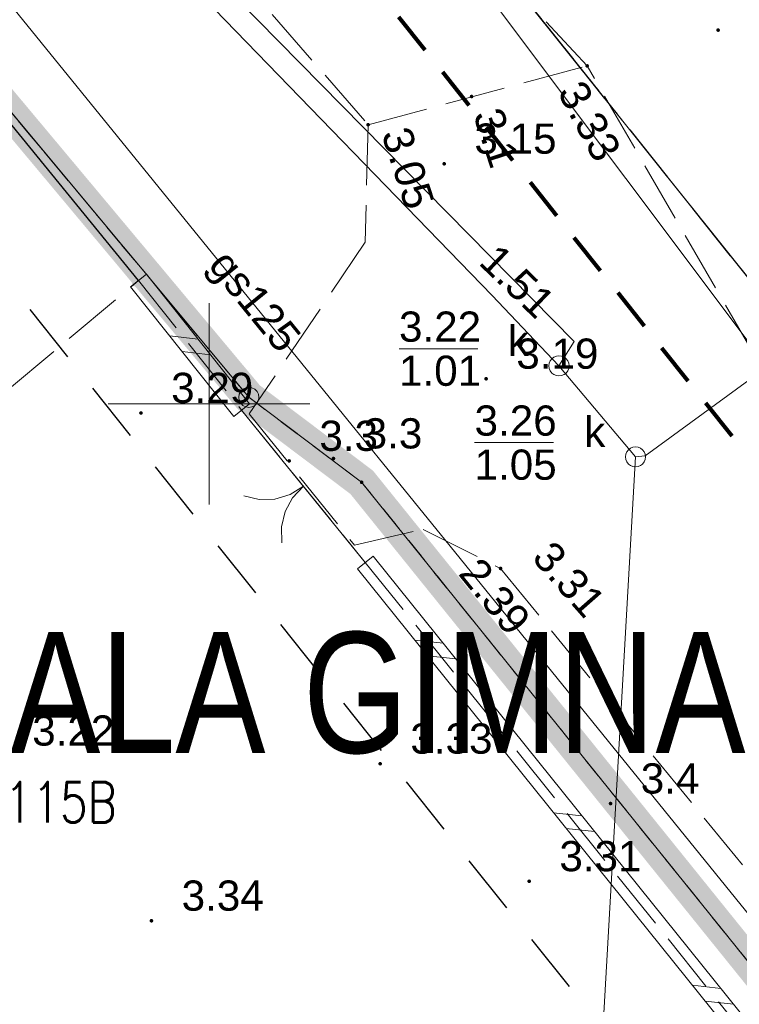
# Model space of a CAD drawing. Extents: x 5474185 to 5474933, y 5916077 to 5916824.
# Tile 220 of 256: x 5474645 to 5474663, y 5916385 to 5916410. Entities that reach past the tile are written whole.
import ezdxf
from ezdxf.enums import TextEntityAlignment as Align

# ---------------------------------------------------------------- set-up
doc = ezdxf.new("R2010")
doc.units = 0
for name, pattern in [('216-500', [2.5, 1.5, -1]), ('DASHDOT', [1, 0.5, -0.25, 0, -0.25]), ('PRZER1-1', [1, 0.5, -0.5]), ('PRZER3-1', [2, 1.5, -0.5]), ('PRZER3-2', [2.5, 1.5, -1])]:
    doc.linetypes.add(name, pattern=pattern)
for name, color, linetype in [('1-GRAN', 5, 'DASHDOT'), ('1-OPIS', 7, 'CONTINUOUS'), ('I-SCIANA', 12, 'CONTINUOUS'), ('w_Opis_PZ_2', 7, 'CONTINUOUS')]:
    doc.layers.add(name, color=color, linetype=linetype)
for name, color, linetype, lineweight in [('GEPPGD', 253, 'CONTINUOUS', 18), ('GESDZI', 253, 'CONTINUOUS', 18), ('GESJOB', 253, 'CONTINUOUS', 35), ('GESKKL', 253, 'CONTINUOUS', 18), ('GESUZY', 253, 'CONTINUOUS', 18), ('GSLDSO', 253, 'CONTINUOUS', 18), ('GSLKBR', 253, 'CONTINUOUS', 18), ('GSLKOG', 253, 'CONTINUOUS', 35), ('GSPWPN', 253, 'CONTINUOUS', 13), ('GSPWPN_O', 253, 'CONTINUOUS', 13), ('GSPWPS', 253, 'CONTINUOUS', 13), ('GSPWPS_O', 253, 'CONTINUOUS', 13), ('GSSKOA', 253, 'CONTINUOUS', 18), ('GULGPR', 254, 'CONTINUOUS', 18), ('GULGPR_O', 254, 'CONTINUOUS', 18), ('GULKPR', 7, 'CONTINUOUS', 18), ('GULTPR', 254, 'CONTINUOUS', 18), ('GUPIWZ', 253, 'CONTINUOUS', 18), ('GUPIWZ_O', 253, 'CONTINUOUS', 18), ('GUPKSD', 61, 'CONTINUOUS', 18), ('GUPPRZ_O', 40, 'CONTINUOUS', 18), ('IS HP zasięg', 251, 'CONTINUOUS', 20), ('Ramka sekcyjna', 253, 'CONTINUOUS', 18), ('Sieć wodociągowa', 253, 'CONTINUOUS', 40)]:
    doc.layers.add(name, color=color, linetype=linetype, lineweight=lineweight)
doc.styles.add('Arial', font='arial.ttf')
doc.styles.get("Standard").update_dxf_attribs({"font": 'simplex.shx'})
doc.styles.add('STYLE3', font='arial.ttf', dxfattribs={"width": 0.8})

msp = doc.modelspace()

# ---------------------------------------------------------------- hatches: boundary and pattern name
at = {"layer": 'GEPPGD'}
msp.add_hatch(color=256, dxfattribs=at).paths.add_polyline_path([(5474653.79, 5916398.005), (5474653.776094, 5916398.007202), (5474653.76355, 5916398.013594), (5474653.753594, 5916398.02355), (5474653.747202, 5916398.036094), (5474653.745, 5916398.05), (5474653.747202, 5916398.063906), (5474653.753594, 5916398.07645), (5474653.76355, 5916398.086406), (5474653.776094, 5916398.092798), (5474653.79, 5916398.095), (5474653.803906, 5916398.092798), (5474653.81645, 5916398.086406), (5474653.826406, 5916398.07645), (5474653.832798, 5916398.063906), (5474653.835, 5916398.05), (5474653.832798, 5916398.036094), (5474653.826406, 5916398.02355), (5474653.81645, 5916398.013594), (5474653.803906, 5916398.007202)])
at = {"layer": 'GSLKOG'}
for points in [[(5474646.177304, 5916405.405897), (5474646.132846, 5916405.41641), (5474646.092623, 5916405.43807), (5474646.059378, 5916405.469403), (5474646.035375, 5916405.508273), (5474646.02225, 5916405.552032), (5474646.020897, 5916405.597696), (5474646.03141, 5916405.642154), (5474646.05307, 5916405.682377), (5474646.084403, 5916405.715622), (5474646.123273, 5916405.739625), (5474646.167032, 5916405.75275), (5474646.212696, 5916405.754103), (5474646.257154, 5916405.74359), (5474646.297377, 5916405.72193), (5474646.330622, 5916405.690597), (5474646.354625, 5916405.651727), (5474646.36775, 5916405.607968), (5474646.369103, 5916405.562304), (5474646.35859, 5916405.517846), (5474646.33693, 5916405.477623), (5474646.305597, 5916405.444378), (5474646.266727, 5916405.420375), (5474646.222968, 5916405.40725)], [(5474646.177304, 5916405.405897), (5474646.132846, 5916405.41641), (5474646.092623, 5916405.43807), (5474646.059378, 5916405.469403), (5474646.035375, 5916405.508273), (5474646.02225, 5916405.552032), (5474646.020897, 5916405.597696), (5474646.03141, 5916405.642154), (5474646.05307, 5916405.682377), (5474646.084403, 5916405.715622), (5474646.123273, 5916405.739625), (5474646.167032, 5916405.75275), (5474646.212696, 5916405.754103), (5474646.257154, 5916405.74359), (5474646.297377, 5916405.72193), (5474646.330622, 5916405.690597), (5474646.354625, 5916405.651727), (5474646.36775, 5916405.607968), (5474646.369103, 5916405.562304), (5474646.35859, 5916405.517846), (5474646.33693, 5916405.477623), (5474646.305597, 5916405.444378), (5474646.266727, 5916405.420375), (5474646.222968, 5916405.40725)], [(5474648.232304, 5916402.885897), (5474648.187846, 5916402.89641), (5474648.147623, 5916402.91807), (5474648.114378, 5916402.949403), (5474648.090375, 5916402.988273), (5474648.07725, 5916403.032032), (5474648.075897, 5916403.077696), (5474648.08641, 5916403.122154), (5474648.10807, 5916403.162377), (5474648.139403, 5916403.195622), (5474648.178273, 5916403.219625), (5474648.222032, 5916403.23275), (5474648.267696, 5916403.234103), (5474648.312154, 5916403.22359), (5474648.352377, 5916403.20193), (5474648.385622, 5916403.170597), (5474648.409625, 5916403.131727), (5474648.42275, 5916403.087968), (5474648.424103, 5916403.042304), (5474648.41359, 5916402.997846), (5474648.39193, 5916402.957623), (5474648.360597, 5916402.924378), (5474648.321727, 5916402.900375), (5474648.277968, 5916402.88725)]]:
    msp.add_hatch(color=256, dxfattribs=at).paths.add_polyline_path(points)
at = {"layer": 'GSPWPN'}
for points in [[(5474662.64, 5916409.235), (5474662.628353, 5916409.236533), (5474662.6175, 5916409.241029), (5474662.60818, 5916409.24818), (5474662.601029, 5916409.2575), (5474662.596533, 5916409.268353), (5474662.595, 5916409.28), (5474662.596533, 5916409.291647), (5474662.601029, 5916409.3025), (5474662.60818, 5916409.31182), (5474662.6175, 5916409.318971), (5474662.628353, 5916409.323467), (5474662.64, 5916409.325), (5474662.651647, 5916409.323467), (5474662.6625, 5916409.318971), (5474662.67182, 5916409.31182), (5474662.678971, 5916409.3025), (5474662.683467, 5916409.291647), (5474662.685, 5916409.28), (5474662.683467, 5916409.268353), (5474662.678971, 5916409.2575), (5474662.67182, 5916409.24818), (5474662.6625, 5916409.241029), (5474662.651647, 5916409.236533)], [(5474656.52, 5916407.585), (5474656.508353, 5916407.586533), (5474656.4975, 5916407.591029), (5474656.48818, 5916407.59818), (5474656.481029, 5916407.6075), (5474656.476533, 5916407.618353), (5474656.475, 5916407.63), (5474656.476533, 5916407.641647), (5474656.481029, 5916407.6525), (5474656.48818, 5916407.66182), (5474656.4975, 5916407.668971), (5474656.508353, 5916407.673467), (5474656.52, 5916407.675), (5474656.531647, 5916407.673467), (5474656.5425, 5916407.668971), (5474656.55182, 5916407.66182), (5474656.558971, 5916407.6525), (5474656.563467, 5916407.641647), (5474656.565, 5916407.63), (5474656.563467, 5916407.618353), (5474656.558971, 5916407.6075), (5474656.55182, 5916407.59818), (5474656.5425, 5916407.591029), (5474656.531647, 5916407.586533)], [(5474653.09, 5916398.595), (5474653.078353, 5916398.596533), (5474653.0675, 5916398.601029), (5474653.05818, 5916398.60818), (5474653.051029, 5916398.6175), (5474653.046533, 5916398.628353), (5474653.045, 5916398.64), (5474653.046533, 5916398.651647), (5474653.051029, 5916398.6625), (5474653.05818, 5916398.67182), (5474653.0675, 5916398.678971), (5474653.078353, 5916398.683467), (5474653.09, 5916398.685), (5474653.101647, 5916398.683467), (5474653.1125, 5916398.678971), (5474653.12182, 5916398.67182), (5474653.128971, 5916398.6625), (5474653.133467, 5916398.651647), (5474653.135, 5916398.64), (5474653.133467, 5916398.628353), (5474653.128971, 5916398.6175), (5474653.12182, 5916398.60818), (5474653.1125, 5916398.601029), (5474653.101647, 5916398.596533)], [(5474651.99, 5916398.535), (5474651.978353, 5916398.536533), (5474651.9675, 5916398.541029), (5474651.95818, 5916398.54818), (5474651.951029, 5916398.5575), (5474651.946533, 5916398.568353), (5474651.945, 5916398.58), (5474651.946533, 5916398.591647), (5474651.951029, 5916398.6025), (5474651.95818, 5916398.61182), (5474651.9675, 5916398.618971), (5474651.978353, 5916398.623467), (5474651.99, 5916398.625), (5474652.001647, 5916398.623467), (5474652.0125, 5916398.618971), (5474652.02182, 5916398.61182), (5474652.028971, 5916398.6025), (5474652.033467, 5916398.591647), (5474652.035, 5916398.58), (5474652.033467, 5916398.568353), (5474652.028971, 5916398.5575), (5474652.02182, 5916398.54818), (5474652.0125, 5916398.541029), (5474652.001647, 5916398.536533)], [(5474659.97, 5916390.025), (5474659.958353, 5916390.026533), (5474659.9475, 5916390.031029), (5474659.93818, 5916390.03818), (5474659.931029, 5916390.0475), (5474659.926533, 5916390.058353), (5474659.925, 5916390.07), (5474659.926533, 5916390.081647), (5474659.931029, 5916390.0925), (5474659.93818, 5916390.10182), (5474659.9475, 5916390.108971), (5474659.958353, 5916390.113467), (5474659.97, 5916390.115), (5474659.981647, 5916390.113467), (5474659.9925, 5916390.108971), (5474660.00182, 5916390.10182), (5474660.008971, 5916390.0925), (5474660.013467, 5916390.081647), (5474660.015, 5916390.07), (5474660.013467, 5916390.058353), (5474660.008971, 5916390.0475), (5474660.00182, 5916390.03818), (5474659.9925, 5916390.031029), (5474659.981647, 5916390.026533)]]:
    msp.add_hatch(color=256, dxfattribs=at).paths.add_polyline_path(points)
at = {"layer": 'GSPWPS'}
for points in [[(5474659.39, 5916408.345), (5474659.378353, 5916408.346533), (5474659.3675, 5916408.351029), (5474659.35818, 5916408.35818), (5474659.351029, 5916408.3675), (5474659.346533, 5916408.378353), (5474659.345, 5916408.39), (5474659.346533, 5916408.401647), (5474659.351029, 5916408.4125), (5474659.35818, 5916408.42182), (5474659.3675, 5916408.428971), (5474659.378353, 5916408.433467), (5474659.39, 5916408.435), (5474659.401647, 5916408.433467), (5474659.4125, 5916408.428971), (5474659.42182, 5916408.42182), (5474659.428971, 5916408.4125), (5474659.433467, 5916408.401647), (5474659.435, 5916408.39), (5474659.433467, 5916408.378353), (5474659.428971, 5916408.3675), (5474659.42182, 5916408.35818), (5474659.4125, 5916408.351029), (5474659.401647, 5916408.346533)], [(5474653.95, 5916406.885), (5474653.938353, 5916406.886533), (5474653.9275, 5916406.891029), (5474653.91818, 5916406.89818), (5474653.911029, 5916406.9075), (5474653.906533, 5916406.918353), (5474653.905, 5916406.93), (5474653.906533, 5916406.941647), (5474653.911029, 5916406.9525), (5474653.91818, 5916406.96182), (5474653.9275, 5916406.968971), (5474653.938353, 5916406.973467), (5474653.95, 5916406.975), (5474653.961647, 5916406.973467), (5474653.9725, 5916406.968971), (5474653.98182, 5916406.96182), (5474653.988971, 5916406.9525), (5474653.993467, 5916406.941647), (5474653.995, 5916406.93), (5474653.993467, 5916406.918353), (5474653.988971, 5916406.9075), (5474653.98182, 5916406.89818), (5474653.9725, 5916406.891029), (5474653.961647, 5916406.886533)], [(5474655.84, 5916405.915), (5474655.828353, 5916405.916533), (5474655.8175, 5916405.921029), (5474655.80818, 5916405.92818), (5474655.801029, 5916405.9375), (5474655.796533, 5916405.948353), (5474655.795, 5916405.96), (5474655.796533, 5916405.971647), (5474655.801029, 5916405.9825), (5474655.80818, 5916405.99182), (5474655.8175, 5916405.998971), (5474655.828353, 5916406.003467), (5474655.84, 5916406.005), (5474655.851647, 5916406.003467), (5474655.8625, 5916405.998971), (5474655.87182, 5916405.99182), (5474655.878971, 5916405.9825), (5474655.883467, 5916405.971647), (5474655.885, 5916405.96), (5474655.883467, 5916405.948353), (5474655.878971, 5916405.9375), (5474655.87182, 5916405.92818), (5474655.8625, 5916405.921029), (5474655.851647, 5916405.916533)], [(5474656.88, 5916400.575), (5474656.868353, 5916400.576533), (5474656.8575, 5916400.581029), (5474656.84818, 5916400.58818), (5474656.841029, 5916400.5975), (5474656.836533, 5916400.608353), (5474656.835, 5916400.62), (5474656.836533, 5916400.631647), (5474656.841029, 5916400.6425), (5474656.84818, 5916400.65182), (5474656.8575, 5916400.658971), (5474656.868353, 5916400.663467), (5474656.88, 5916400.665), (5474656.891647, 5916400.663467), (5474656.9025, 5916400.658971), (5474656.91182, 5916400.65182), (5474656.918971, 5916400.6425), (5474656.923467, 5916400.631647), (5474656.925, 5916400.62), (5474656.923467, 5916400.608353), (5474656.918971, 5916400.5975), (5474656.91182, 5916400.58818), (5474656.9025, 5916400.581029), (5474656.891647, 5916400.576533)], [(5474648.31, 5916399.725), (5474648.298353, 5916399.726533), (5474648.2875, 5916399.731029), (5474648.27818, 5916399.73818), (5474648.271029, 5916399.7475), (5474648.266533, 5916399.758353), (5474648.265, 5916399.77), (5474648.266533, 5916399.781647), (5474648.271029, 5916399.7925), (5474648.27818, 5916399.80182), (5474648.2875, 5916399.808971), (5474648.298353, 5916399.813467), (5474648.31, 5916399.815), (5474648.321647, 5916399.813467), (5474648.3325, 5916399.808971), (5474648.34182, 5916399.80182), (5474648.348971, 5916399.7925), (5474648.353467, 5916399.781647), (5474648.355, 5916399.77), (5474648.353467, 5916399.758353), (5474648.348971, 5916399.7475), (5474648.34182, 5916399.73818), (5474648.3325, 5916399.731029), (5474648.321647, 5916399.726533)], [(5474657.24, 5916395.865), (5474657.228353, 5916395.866533), (5474657.2175, 5916395.871029), (5474657.20818, 5916395.87818), (5474657.201029, 5916395.8875), (5474657.196533, 5916395.898353), (5474657.195, 5916395.91), (5474657.196533, 5916395.921647), (5474657.201029, 5916395.9325), (5474657.20818, 5916395.94182), (5474657.2175, 5916395.948971), (5474657.228353, 5916395.953467), (5474657.24, 5916395.955), (5474657.251647, 5916395.953467), (5474657.2625, 5916395.948971), (5474657.27182, 5916395.94182), (5474657.278971, 5916395.9325), (5474657.283467, 5916395.921647), (5474657.285, 5916395.91), (5474657.283467, 5916395.898353), (5474657.278971, 5916395.8875), (5474657.27182, 5916395.87818), (5474657.2625, 5916395.871029), (5474657.251647, 5916395.866533)], [(5474654.25, 5916391.015), (5474654.238353, 5916391.016533), (5474654.2275, 5916391.021029), (5474654.21818, 5916391.02818), (5474654.211029, 5916391.0375), (5474654.206533, 5916391.048353), (5474654.205, 5916391.06), (5474654.206533, 5916391.071647), (5474654.211029, 5916391.0825), (5474654.21818, 5916391.09182), (5474654.2275, 5916391.098971), (5474654.238353, 5916391.103467), (5474654.25, 5916391.105), (5474654.261647, 5916391.103467), (5474654.2725, 5916391.098971), (5474654.28182, 5916391.09182), (5474654.288971, 5916391.0825), (5474654.293467, 5916391.071647), (5474654.295, 5916391.06), (5474654.293467, 5916391.048353), (5474654.288971, 5916391.0375), (5474654.28182, 5916391.02818), (5474654.2725, 5916391.021029), (5474654.261647, 5916391.016533)], [(5474657.95, 5916388.095), (5474657.938353, 5916388.096533), (5474657.9275, 5916388.101029), (5474657.91818, 5916388.10818), (5474657.911029, 5916388.1175), (5474657.906533, 5916388.128353), (5474657.905, 5916388.14), (5474657.906533, 5916388.151647), (5474657.911029, 5916388.1625), (5474657.91818, 5916388.17182), (5474657.9275, 5916388.178971), (5474657.938353, 5916388.183467), (5474657.95, 5916388.185), (5474657.961647, 5916388.183467), (5474657.9725, 5916388.178971), (5474657.98182, 5916388.17182), (5474657.988971, 5916388.1625), (5474657.993467, 5916388.151647), (5474657.995, 5916388.14), (5474657.993467, 5916388.128353), (5474657.988971, 5916388.1175), (5474657.98182, 5916388.10818), (5474657.9725, 5916388.101029), (5474657.961647, 5916388.096533)], [(5474648.57, 5916387.115), (5474648.558353, 5916387.116533), (5474648.5475, 5916387.121029), (5474648.53818, 5916387.12818), (5474648.531029, 5916387.1375), (5474648.526533, 5916387.148353), (5474648.525, 5916387.16), (5474648.526533, 5916387.171647), (5474648.531029, 5916387.1825), (5474648.53818, 5916387.19182), (5474648.5475, 5916387.198971), (5474648.558353, 5916387.203467), (5474648.57, 5916387.205), (5474648.581647, 5916387.203467), (5474648.5925, 5916387.198971), (5474648.60182, 5916387.19182), (5474648.608971, 5916387.1825), (5474648.613467, 5916387.171647), (5474648.615, 5916387.16), (5474648.613467, 5916387.148353), (5474648.608971, 5916387.1375), (5474648.60182, 5916387.12818), (5474648.5925, 5916387.121029), (5474648.581647, 5916387.116533)]]:
    msp.add_hatch(color=256, dxfattribs=at).paths.add_polyline_path(points)

# ---------------------------------------------------------------- linework, layer by layer
at = {"layer": '1-GRAN', "ltscale": 5, "const_width": 0.8, "elevation": 10.18}
msp.add_lwpolyline([(5474735.59, 5916295.78), (5474731.225, 5916301.37), (5474726.86, 5916306.96), (5474725.77, 5916305.39), (5474703.58, 5916333.12), (5474701.74, 5916331.62), (5474677.44, 5916362.23), (5474676.63, 5916366.83), (5474671.32, 5916373.56), (5474670.75, 5916377.23), (5474668.45, 5916379.86), (5474653.79, 5916398.05), (5474650.99, 5916400.16), (5474640.015, 5916413.29), (5474601.225, 5916459.83), (5474599.14, 5916462.32), (5474597.96, 5916464.18), (5474593.86, 5916465.7), (5474587.49, 5916468.01), (5474584.84, 5916471.31), (5474583.4, 5916473.15), (5474572.445, 5916486.895), (5474461.94, 5916622.65)], dxfattribs=at)
at = {"layer": 'GEPPGD', "elevation": 10.24, "flags": 128}
msp.add_lwpolyline([(5474650.99, 5916400.41), (5474651.067254, 5916400.397764), (5474651.136946, 5916400.362254), (5474651.192254, 5916400.306946), (5474651.227764, 5916400.237254), (5474651.24, 5916400.16), (5474651.227764, 5916400.082746), (5474651.192254, 5916400.013054), (5474651.136946, 5916399.957746), (5474651.067254, 5916399.922236), (5474650.99, 5916399.91), (5474650.912746, 5916399.922236), (5474650.843054, 5916399.957746), (5474650.787746, 5916400.013054), (5474650.752236, 5916400.082746), (5474650.74, 5916400.16), (5474650.752236, 5916400.237254), (5474650.787746, 5916400.306946), (5474650.843054, 5916400.362254), (5474650.912746, 5916400.397764), (5474650.99, 5916400.41)], close=True, dxfattribs=at)
at = {"layer": 'GESDZI', "linetype": 'Continuous', "lineweight": 13}
for p, q in [((5474594.48, 5916489.42, 10.22), (5474664.51, 5916401.72, 10.22)), ((5474664.51, 5916401.72, 10.22), (5474594.48, 5916489.42, 10.22)), ((5474650.99, 5916400.16, 10.22), (5474599.14, 5916462.32, 10.22)), ((5474599.14, 5916462.32, 10.22), (5474650.99, 5916400.16, 10.22)), ((5474653.79, 5916398.05, 10.22), (5474650.99, 5916400.16, 10.22)), ((5474650.99, 5916400.16, 10.22), (5474653.79, 5916398.05, 10.22)), ((5474668.45, 5916379.86, 10.22), (5474653.79, 5916398.05, 10.22)), ((5474653.79, 5916398.05, 10.22), (5474668.45, 5916379.86, 10.22))]:
    msp.add_line(p, q, dxfattribs=at)
at = {"layer": 'GESJOB', "linetype": 'PRZER3-2', "lineweight": 30}
msp.add_line((5474664.51, 5916401.72, 10.22), (5474594.48, 5916489.42, 10.22), dxfattribs=at)
msp.add_line((5474664.51, 5916401.72, 10.22), (5474594.48, 5916489.42, 10.22), dxfattribs=at)
at = {"layer": 'GESKKL', "linetype": 'PRZER3-1', "lineweight": 13}
msp.add_line((5474594.48, 5916489.42, 10.06), (5474664.51, 5916401.72, 10.06), dxfattribs=at)
at = {"layer": 'GESUZY', "linetype": 'PRZER1-1', "lineweight": 13}
for p, q in [((5474664.51, 5916401.72, 10.08), (5474594.48, 5916489.42, 10.08)), ((5474594.48, 5916489.42, 10.08), (5474664.51, 5916401.72, 10.08)), ((5474650.99, 5916400.16, 10.08), (5474599.14, 5916462.32, 10.08)), ((5474599.14, 5916462.32, 10.08), (5474650.99, 5916400.16, 10.08)), ((5474653.79, 5916398.05, 10.08), (5474650.99, 5916400.16, 10.08)), ((5474650.99, 5916400.16, 10.08), (5474653.79, 5916398.05, 10.08)), ((5474668.45, 5916379.86, 10.08), (5474653.79, 5916398.05, 10.08)), ((5474653.79, 5916398.05, 10.08), (5474668.45, 5916379.86, 10.08))]:
    msp.add_line(p, q, dxfattribs=at)
at = {"layer": 'GSLDSO', "elevation": 10.18, "flags": 128}
for points in [[(5474648.054309, 5916402.90442), (5474648.445691, 5916403.21558)], [(5474649.725691, 5916401.60558), (5474649.023149, 5916401.685801)], [(5474649.725691, 5916401.60558), (5474649.023149, 5916401.685801)], [(5474650.036851, 5916401.214199), (5474649.334309, 5916401.29442)], [(5474650.036851, 5916401.214199), (5474649.334309, 5916401.29442)], [(5474650.614309, 5916399.68442), (5474651.005691, 5916399.99558)], [(5474653.685152, 5916395.903366), (5474654.074848, 5916396.216634)], [(5474655.813904, 5916394.053295), (5474655.11094, 5916394.129724)], [(5474655.813904, 5916394.053295), (5474655.11094, 5916394.129724)], [(5474656.127172, 5916393.663599), (5474655.424207, 5916393.740028)], [(5474656.127172, 5916393.663599), (5474655.424207, 5916393.740028)], [(5474659.259848, 5916389.766634), (5474658.556884, 5916389.843063)], [(5474659.259848, 5916389.766634), (5474658.556884, 5916389.843063)], [(5474659.573116, 5916389.376937), (5474658.870152, 5916389.453366)], [(5474659.573116, 5916389.376937), (5474658.870152, 5916389.453366)], [(5474662.705793, 5916385.479972), (5474662.002828, 5916385.556401)], [(5474662.705793, 5916385.479972), (5474662.002828, 5916385.556401)], [(5474663.01906, 5916385.090276), (5474662.316096, 5916385.166705)], [(5474663.01906, 5916385.090276), (5474662.316096, 5916385.166705)]]:
    msp.add_lwpolyline(points, dxfattribs=at)
at = {"layer": 'GSLDSO', "linetype": 'Continuous', "lineweight": 18, "elevation": 10.18, "flags": 128}
for points in [[(5474651.005691, 5916399.99558), (5474648.445691, 5916403.21558)], [(5474650.614309, 5916399.68442), (5474648.054309, 5916402.90442)], [(5474664.444848, 5916383.316634), (5474654.074848, 5916396.216634)], [(5474664.055152, 5916383.003366), (5474653.685152, 5916395.903366)]]:
    msp.add_lwpolyline(points, dxfattribs=at)
at = {"layer": 'GSLKBR', "linetype": 'Continuous', "lineweight": 18, "elevation": 10.18, "flags": 128}
msp.add_lwpolyline([(5474650.81, 5916399.84), (5474653.88, 5916396.06)], dxfattribs=at)
at = {"layer": 'GSLKBR', "elevation": 10.18, "flags": 128}
for points in [[(5474652.345, 5916397.95), (5474652.011419, 5916397.74492), (5474651.636126, 5916397.633166), (5474651.244697, 5916397.622353), (5474650.863807, 5916397.713217)], [(5474651.809464, 5916396.548857), (5474651.79865, 5916396.940287), (5474651.889514, 5916397.321177), (5474652.075864, 5916397.665571), (5474652.345, 5916397.95)]]:
    msp.add_lwpolyline(points, dxfattribs=at)
at = {"layer": 'GSLKOG', "linetype": 'Continuous', "lineweight": 30}
msp.add_line((5474648.25, 5916403.06, 10.18), (5474644.14, 5916408.1, 10.18), dxfattribs=at)
at = {"layer": 'GSSKOA', "linetype": 'PRZER3-1', "lineweight": 13}
for p, q in [((5474659.39, 5916408.39, 10.18), (5474633.88, 5916435.86, 10.18)), ((5474631.89, 5916432.31, 10.18), (5474653.95, 5916406.93, 10.18)), ((5474653.95, 5916406.93, 10.18), (5474659.39, 5916408.39, 10.18)), ((5474664.58, 5916399.42, 10.18), (5474659.39, 5916408.39, 10.18)), ((5474653.95, 5916406.93, 10.18), (5474653.88, 5916404.01, 10.18)), ((5474653.88, 5916404.01, 10.18), (5474651, 5916399.75, 10.18)), ((5474641.93, 5916397.77, 10.18), (5474648.25, 5916403.06, 10.18)), ((5474648.25, 5916403.06, 10.18), (5474650.81, 5916399.84, 10.18)), ((5474650.81, 5916399.84, 10.18), (5474653.88, 5916396.06, 10.18)), ((5474651, 5916399.75, 10.18), (5474653.61, 5916396.49, 10.18)), ((5474653.61, 5916396.49, 10.18), (5474655.32, 5916396.88, 10.18)), ((5474655.32, 5916396.88, 10.18), (5474657.24, 5916395.91, 10.18)), ((5474653.88, 5916396.06, 10.18), (5474664.25, 5916383.16, 10.18)), ((5474657.24, 5916395.91, 10.18), (5474665.14, 5916386.22, 10.18))]:
    msp.add_line(p, q, dxfattribs=at)
at = {"layer": 'GULGPR', "linetype": 'Continuous', "lineweight": 13}
for p, q in [((5474655.99, 5916396.46, 10.14), (5474642.7, 5916412.84, 10.14)), ((5474667.93, 5916381.72, 10.14), (5474655.99, 5916396.46, 10.14))]:
    msp.add_line(p, q, dxfattribs=at)
at = {"layer": 'GULKPR', "linetype": 'Continuous', "lineweight": 13}
for p, q in [((5474648.78, 5916411.2, 10.14), (5474657.03, 5916402.69, 10.14)), ((5474650.09, 5916410.68, 10.14), (5474659.07, 5916401.55, 10.14)), ((5474657.03, 5916402.69, 10.14), (5474658.69, 5916400.94, 10.14)), ((5474659.07, 5916401.55, 10.14), (5474658.69, 5916400.94, 10.14)), ((5474660.83, 5916398.71, 10.14), (5474664.67, 5916401.51, 10.14)), ((5474658.69, 5916400.94, 10.14), (5474660.59, 5916398.68, 10.14)), ((5474660.59, 5916398.68, 10.14), (5474660.83, 5916398.71, 10.14))]:
    msp.add_line(p, q, dxfattribs=at)
at = {"layer": 'GULKPR', "linetype": 'Continuous', "lineweight": 18, "elevation": 10.14, "flags": 128}
msp.add_lwpolyline([(5474658.74, 5916366.24), (5474660.59, 5916398.68)], dxfattribs=at)
at = {"layer": 'GULTPR', "linetype": 'Continuous', "lineweight": 13}
msp.add_line((5474653.1, 5916415.27, 10.14), (5474674.76, 5916386.36, 10.14), dxfattribs=at)
at = {"layer": 'GUPIWZ', "elevation": 10.18, "flags": 128}
for points in [[(5474658.69, 5916401.19), (5474658.754705, 5916401.181481), (5474658.815, 5916401.156506), (5474658.866777, 5916401.116777), (5474658.906506, 5916401.065), (5474658.931481, 5916401.004705), (5474658.94, 5916400.94), (5474658.931481, 5916400.875295), (5474658.906506, 5916400.815), (5474658.866777, 5916400.763223), (5474658.815, 5916400.723494), (5474658.754705, 5916400.698519), (5474658.69, 5916400.69), (5474658.625295, 5916400.698519), (5474658.565, 5916400.723494), (5474658.513223, 5916400.763223), (5474658.473494, 5916400.815), (5474658.448519, 5916400.875295), (5474658.44, 5916400.94), (5474658.448519, 5916401.004705), (5474658.473494, 5916401.065), (5474658.513223, 5916401.116777), (5474658.565, 5916401.156506), (5474658.625295, 5916401.181481), (5474658.69, 5916401.19)], [(5474660.59, 5916398.93), (5474660.654705, 5916398.921481), (5474660.715, 5916398.896506), (5474660.766777, 5916398.856777), (5474660.806506, 5916398.805), (5474660.831481, 5916398.744705), (5474660.84, 5916398.68), (5474660.831481, 5916398.615295), (5474660.806506, 5916398.555), (5474660.766777, 5916398.503223), (5474660.715, 5916398.463494), (5474660.654705, 5916398.438519), (5474660.59, 5916398.43), (5474660.525295, 5916398.438519), (5474660.465, 5916398.463494), (5474660.413223, 5916398.503223), (5474660.373494, 5916398.555), (5474660.348519, 5916398.615295), (5474660.34, 5916398.68), (5474660.348519, 5916398.744705), (5474660.373494, 5916398.805), (5474660.413223, 5916398.856777), (5474660.465, 5916398.896506), (5474660.525295, 5916398.921481), (5474660.59, 5916398.93)]]:
    msp.add_lwpolyline(points, close=True, dxfattribs=at)
at = {"layer": 'GUPKSD', "elevation": 10.16, "flags": 128}
for points in [[(5474658.69, 5916401.19), (5474658.754705, 5916401.181481), (5474658.815, 5916401.156506), (5474658.866777, 5916401.116777), (5474658.906506, 5916401.065), (5474658.931481, 5916401.004705), (5474658.94, 5916400.94), (5474658.931481, 5916400.875295), (5474658.906506, 5916400.815), (5474658.866777, 5916400.763223), (5474658.815, 5916400.723494), (5474658.754705, 5916400.698519), (5474658.69, 5916400.69), (5474658.625295, 5916400.698519), (5474658.565, 5916400.723494), (5474658.513223, 5916400.763223), (5474658.473494, 5916400.815), (5474658.448519, 5916400.875295), (5474658.44, 5916400.94), (5474658.448519, 5916401.004705), (5474658.473494, 5916401.065), (5474658.513223, 5916401.116777), (5474658.565, 5916401.156506), (5474658.625295, 5916401.181481), (5474658.69, 5916401.19)], [(5474660.59, 5916398.93), (5474660.654705, 5916398.921481), (5474660.715, 5916398.896506), (5474660.766777, 5916398.856777), (5474660.806506, 5916398.805), (5474660.831481, 5916398.744705), (5474660.84, 5916398.68), (5474660.831481, 5916398.615295), (5474660.806506, 5916398.555), (5474660.766777, 5916398.503223), (5474660.715, 5916398.463494), (5474660.654705, 5916398.438519), (5474660.59, 5916398.43), (5474660.525295, 5916398.438519), (5474660.465, 5916398.463494), (5474660.413223, 5916398.503223), (5474660.373494, 5916398.555), (5474660.348519, 5916398.615295), (5474660.34, 5916398.68), (5474660.348519, 5916398.744705), (5474660.373494, 5916398.805), (5474660.413223, 5916398.856777), (5474660.465, 5916398.896506), (5474660.525295, 5916398.921481), (5474660.59, 5916398.93)]]:
    msp.add_lwpolyline(points, close=True, dxfattribs=at)
at = {"layer": 'GUPPRZ_O', "linetype": 'Continuous', "lineweight": 13, "elevation": 10.8, "flags": 128}
for points in [[(5474654.717478, 5916401.368134), (5474656.677478, 5916401.368134)], [(5474656.593675, 5916399.03554), (5474658.553675, 5916399.03554)]]:
    msp.add_lwpolyline(points, dxfattribs=at)
at = {"layer": 'I-SCIANA', "linetype": 'PRZER3-2', "elevation": 10.18}
msp.add_lwpolyline([(5474634.646984, 5916416.030614), (5474660.502339, 5916383.565876), (5474646.088164, 5916371.897258), (5474620.158953, 5916404.454732)], close=True, dxfattribs=at)
msp.add_lwpolyline([(5474634.646984, 5916416.030614), (5474660.502339, 5916383.565876), (5474646.088164, 5916371.897258), (5474620.158953, 5916404.454732)], close=True, dxfattribs=at)
at = {"layer": 'IS HP zasięg', "lineweight": 15, "ltscale": 0.7}
msp.add_circle((5474657.383907, 5916363.309527, 10.18), 75, dxfattribs=at)
at = {"layer": 'Ramka sekcyjna', "linetype": 'Continuous', "lineweight": 18, "elevation": 100, "flags": 128}
for points in [[(5474650, 5916397.5), (5474650, 5916402.5)], [(5474652.5, 5916400), (5474647.5, 5916400)]]:
    msp.add_lwpolyline(points, dxfattribs=at)
at = {"layer": 'Sieć wodociągowa', "linetype": '216-500', "lineweight": 80, "ltscale": 0.7, "flags": 128}
msp.add_lwpolyline([(5474639.869806, 5916212.126617), (5474591.959812, 5916281.625874), (5474551.712383, 5916254.056825), (5474329.196562, 5916529.052215), (5474464.624498, 5916643.592803), (5474589.816575, 5916486.173867), (5474604.985748, 5916472.173823), (5474772.523912, 5916261.364361), (5474653.387527, 5916193.483494), (5474639.869806, 5916212.126617)], close=True, dxfattribs=at)

# ---------------------------------------------------------------- texts
at = {"layer": '1-OPIS', "style": 'STYLE3', "width": 0.8}
msp.add_text('PROJ. SALA GIMNASTYCZNA', height=3, dxfattribs=at).set_placement((5474632.026156, 5916391.328875, -160.925984))
at = {"layer": 'GSPWPN_O', "linetype": 'Continuous', "lineweight": 0, "style": 'Arial'}
msp.add_text('3.1', height=0.75, rotation=288.004417, dxfattribs=at).set_placement((5474656.553621, 5916407.186008, 10.8))
for s, p in [('3.3', (5474653.84, 5916398.89, 10.8)), ('3.3', (5474652.74, 5916398.83, 10.8)), ('3.4', (5474660.72, 5916390.32, 10.8))]:
    msp.add_text(s, height=0.75, dxfattribs=at).set_placement(p)
at = {"layer": 'GSPWPS_O', "linetype": 'Continuous', "lineweight": 0, "style": 'Arial'}
for s, rotation, p in [('3.33', 298.107093, (5474658.640082, 5916407.744527, 10.8)), ('3.05', 287.90904, (5474654.27465, 5916406.709877, 10.8)), ('3.31', 311.315798, (5474657.99, 5916396.16, 10.8))]:
    msp.add_text(s, height=0.75, rotation=rotation, dxfattribs=at).set_placement(p)
for s, p in [('3.15', (5474656.59, 5916406.21, 10.8)), ('3.19', (5474657.63, 5916400.87, 10.8)), ('3.29', (5474649.06, 5916400.02, 10.8)), ('3.22', (5474645.61, 5916391.51, 10.8)), ('3.33', (5474655, 5916391.31, 10.8)), ('3.31', (5474658.7, 5916388.39, 10.8)), ('3.34', (5474649.32, 5916387.41, 10.8))]:
    msp.add_text(s, height=0.75, dxfattribs=at).set_placement(p)
at = {"layer": 'GULGPR_O', "linetype": 'Continuous', "lineweight": 0, "style": 'Arial'}
msp.add_text('gs125', height=0.75, rotation=309.054333, dxfattribs=at).set_placement((5474650.854779, 5916402.323392, 10.8), align=Align.CENTER)
at = {"layer": 'GUPIWZ_O', "linetype": 'Continuous', "lineweight": 0, "style": 'Arial'}
for p in [(5474657.94, 5916401.19, 10.8), (5474659.84, 5916398.93, 10.8)]:
    msp.add_text('k', height=0.75, dxfattribs=at).set_placement(p, align=Align.RIGHT)
at = {"layer": 'GUPPRZ_O', "linetype": 'Continuous', "lineweight": 0, "style": 'Arial'}
for s, rotation, p in [('1.51', 315.905224, (5474656.66614, 5916403.485786, 10.8)), ('3.22', 359.999997, (5474654.717478, 5916401.540634, 10.8)), ('1.01', 359.999997, (5474654.717478, 5916400.445634, 10.8)), ('2.39', 309.008885, (5474656.167702, 5916395.774374, 10.8))]:
    msp.add_text(s, height=0.75, rotation=rotation, dxfattribs=at).set_placement(p)
for s, p in [('3.26', (5474656.593675, 5916399.20804, 10.8)), ('1.05', (5474656.593675, 5916398.11304, 10.8))]:
    msp.add_text(s, height=0.75, dxfattribs=at).set_placement(p)
at = {"layer": 'w_Opis_PZ_2', "width": 0.8}
msp.add_text('trójnik na potrzeby 115B', height=1, dxfattribs=at).set_placement((5474634.058688, 5916389.603408))

doc.saveas('drawing.dxf')
